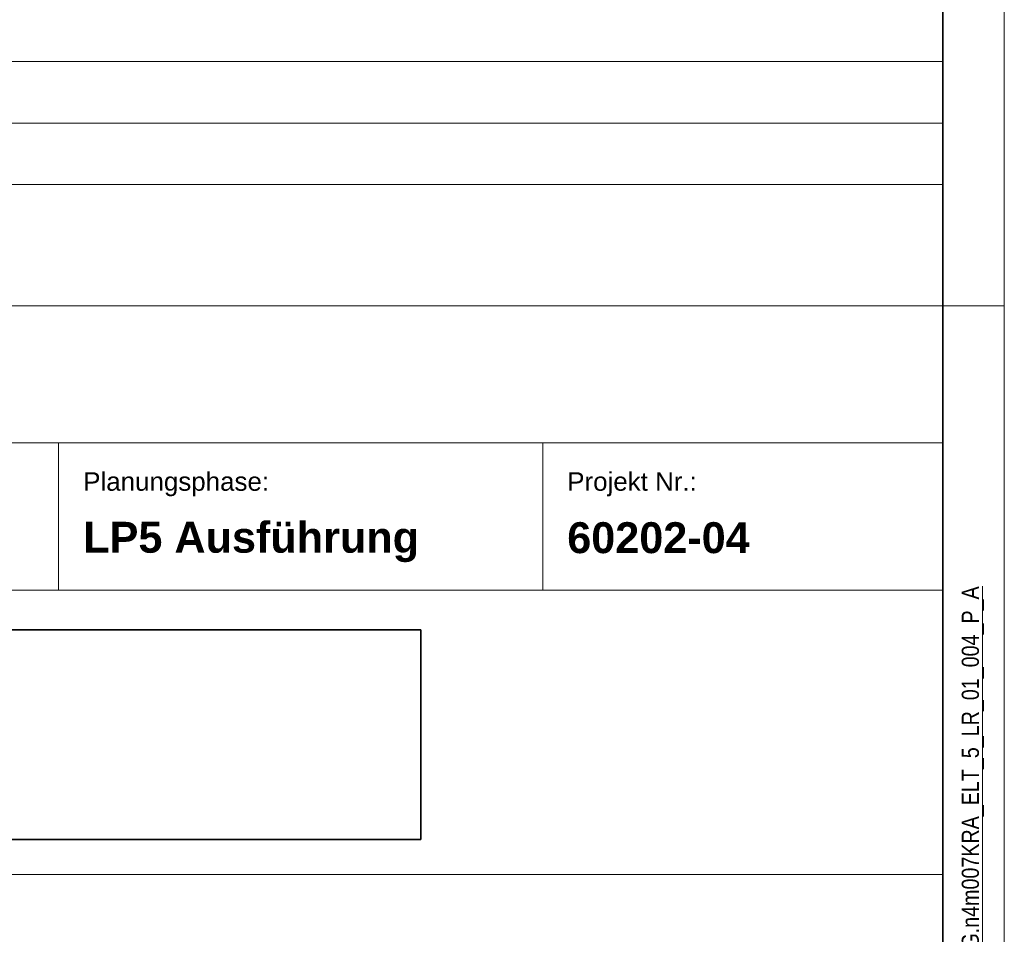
# Model space of a CAD drawing. Extents: x -620 to 300, y 62 to 1107.
# Tile 47 of 256: x 220 to 300, y 308 to 383. Entities that reach past the tile are written whole.
import ezdxf

# ---------------------------------------------------------------- set-up
doc = ezdxf.new("R2010")
doc.units = 0
for name, color, linetype, lineweight in [('iwb_Plankopf Linie', 7, 'Continuous', 13), ('iwb_Plankopf Rahmen', 7, 'Continuous', 35), ('iwb_Plankopf Text', 7, 'Continuous', 18), ('X_Bitmap', 7, 'Continuous', 35)]:
    doc.layers.add(name, color=color, linetype=linetype, lineweight=lineweight)
doc.styles.add('Plankopf', font='arial.ttf')
doc.styles.get("Standard").update_dxf_attribs({"font": 'ARIALN.TTF'})
picture_1 = doc.add_image_def('image1.jfif', size_in_pixel=(600, 81))

msp = doc.modelspace()

# ---------------------------------------------------------------- linework, layer by layer
at = {"layer": 'iwb_Plankopf Linie', "ltscale": 0.13}
for p, q in [((295.353, 449.32), (295.353, 369.32)), ((295.353, 379.32), (115.353, 379.32)), ((295.353, 374.32), (115.353, 374.32)), ((295.353, 369.32), (115.353, 369.32)), ((295.353, 67.433), (295.353, 359.433)), ((295.353, 348.273), (115.353, 348.273)), ((223.353, 336.273), (223.353, 348.273)), ((262.764, 336.273), (262.764, 348.273)), ((295.353, 336.273), (115.353, 336.273)), ((115.353, 313.112), (295.353, 313.112))]:
    msp.add_line(p, q, dxfattribs=at)
at = {"layer": 'iwb_Plankopf Linie', "lineweight": 18, "ltscale": 0.18}
msp.add_line((295.353, 359.433), (115.353, 359.433), dxfattribs=at)
at = {"layer": 'iwb_Plankopf Rahmen', "ltscale": 0.35}
msp.add_line((295.353, 359.433), (295.353, 67.433), dxfattribs=at)
at = {"layer": 'iwb_Plankopf Rahmen', "color": 8, "lineweight": 5, "ltscale": 0.13, "true_color": 0x808080}
msp.add_line((300.353, 359.433), (295.353, 359.433), dxfattribs=at)
at = {"layer": 'iwb_Plankopf Rahmen', "color": 8, "lineweight": 13, "ltscale": 0.13, "true_color": 0x808080}
msp.add_lwpolyline([(300.353, 62.433), (-619.647, 62.433), (-619.647, 1107.433), (300.353, 1107.433), (300.353, 62.433)], close=True, dxfattribs=at)
at = {"layer": 'iwb_Plankopf Rahmen', "ltscale": 0.35}
msp.add_lwpolyline([(-599.647, 67.433), (-599.647, 1102.433), (295.353, 1102.433), (295.353, 67.433), (-599.647, 67.433)], close=True, dxfattribs=at)

# ---------------------------------------------------------------- texts
at = {"layer": 'iwb_Plankopf Text', "ltscale": 0.18, "insert": (296.886, 74.512), "char_height": 1.4, "attachment_point": 1, "rotation": 90, "line_spacing_factor": 1.002}
msp.add_mtext('{\\fArial Narrow;\\\\srvnovamd01\\Nova_MD\\TGA\\60202 Pro Potsdam\\04 NB GES Krampnitz\\09 NOVA\\60202-04_AP_NB GES Krampnitz\\TGA\\Elektro\\Leerrohrplanung\\E_Leerrohr_1OG.n4m007KRA_ELT_5_LR_01_004_P_A}', dxfattribs=at)
at = {"layer": 'iwb_Plankopf Text', "ltscale": 0.18, "style": 'Plankopf'}
for s, insert, char_height, attachment_point, line_spacing_factor in [('Planungsphase:', (225.353, 345.878), 1.51045, 1, 0.970891), ('Projekt Nr.:', (264.764, 345.878), 1.51045, 1, 0.970891), ('\\fArial|b1|i0|c0|p34;LP5 Ausführung', (225.353, 340.191), 2.51722, 4, 0.996218), ('\\fArial|b1|i0|c0|p34;60202-04', (264.764, 340.528), 2.51722, 4, 0.996218)]:
    msp.add_mtext(s, dxfattribs=dict(at, insert=insert, char_height=char_height, attachment_point=attachment_point, line_spacing_factor=line_spacing_factor))

# ---------------------------------------------------------------- pictures from other files: only their frames are drawn
at = {"layer": 'X_Bitmap', "ltscale": 0.35}
image = msp.add_image(picture_1, insert=(126.302, 315.964), size_in_units=(126.548, 17.084), dxfattribs=at)
image.dxf.flags = 7

doc.saveas('drawing.dxf')
